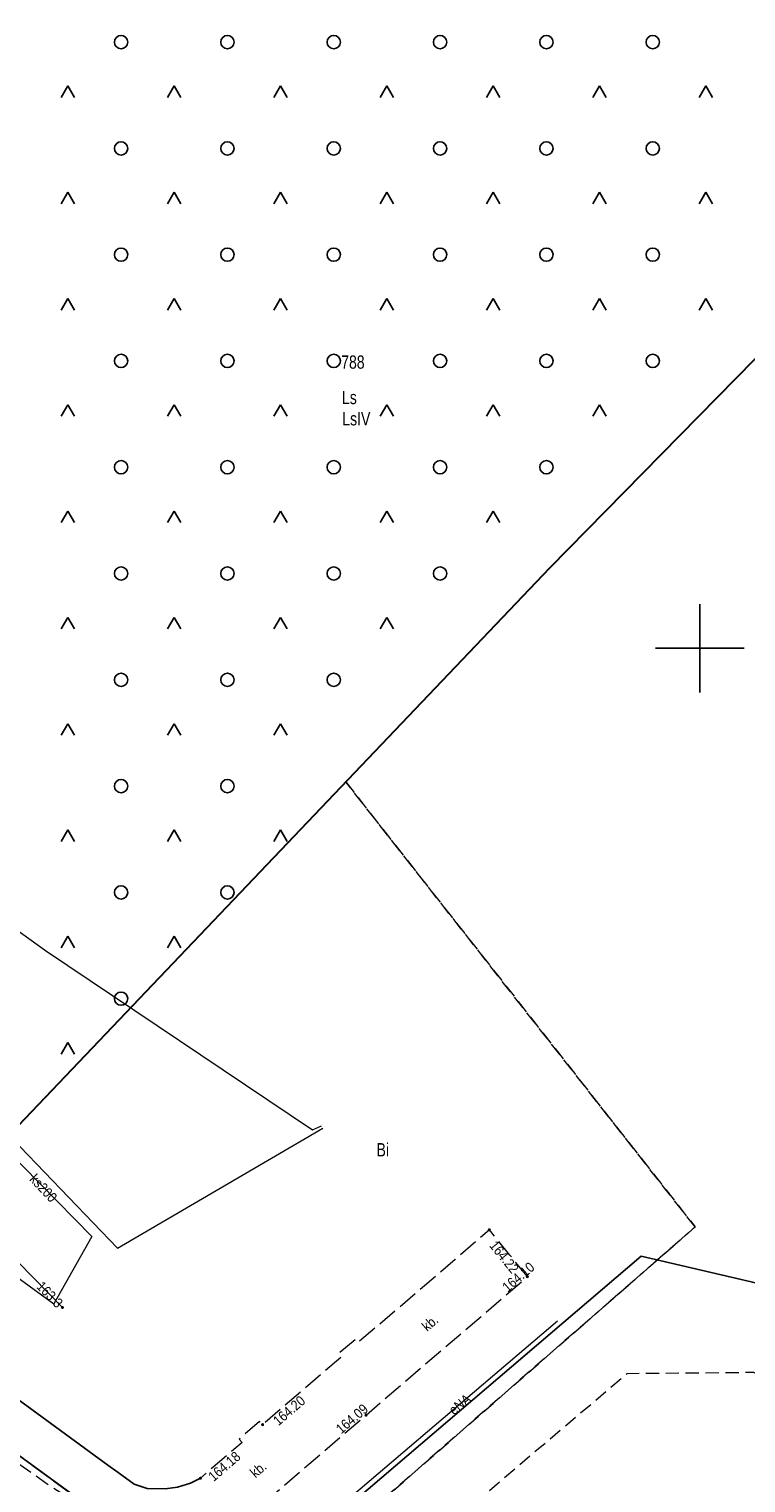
# Model space of a CAD drawing. Header units: metres. Extents: x 5548743 to 5556416, y 5707500 to 5714000.
# Tile 130 of 203: x 5554624 to 5554705, y 5709806 to 5709970. Entities that reach past the tile are written whole.
import ezdxf
from ezdxf.enums import TextEntityAlignment as Align

# ---------------------------------------------------------------- set-up
doc = ezdxf.new("R2010")
doc.units = ezdxf.units.M
doc.header["$MEASUREMENT"] = 0
for name, pattern in [('1.5_0.75', [2.25, 1.5, -0.75]), ('2.25_0.75', [3, 2.25, -0.75]), ('219-1000', [0])]:
    doc.linetypes.add(name, pattern=pattern)
doc.layers.get('0').update_dxf_attribs({"color": 2, "linetype": 'CONTINUOUS', "lineweight": 5})
for name, color, linetype in [('209-oznaczenie konturu klasyfikacyjnego', 7, 'CONTINUOUS'), ('210-oznaczenie konturu użytku gruntowego', 7, 'CONTINUOUS'), ('211-numer działki ewidencyjnej', 7, 'CONTINUOUS'), ('217-kontur klasyfikacyjny', 7, 'CONTINUOUS'), ('218-kontur użytku gruntowego', 7, 'CONTINUOUS'), ('219-działka ewidencyjna', 7, 'CONTINUOUS'), ('krawężnik', 7, 'CONTINUOUS'), ('obszar utwardzony', 7, 'CONTINUOUS'), ('obszar utwardzony-Atr17', 7, 'CONTINUOUS'), ('ogrodzenie trwałe', 7, 'CONTINUOUS'), ('pikieta sztuczna', 7, 'CONTINUOUS'), ('pikieta sztuczna-Atr2', 7, 'CONTINUOUS'), ('plac sportowy', 7, 'CONTINUOUS'), ('przewód elektroenergetyczny podziemny', 7, 'CONTINUOUS'), ('przewód elektroenergetyczny podziemny-Atr1', 7, 'CONTINUOUS'), ('przewód kanalizacyjny', 7, 'CONTINUOUS'), ('przewód kanalizacyjny-Atr1', 7, 'CONTINUOUS'), ('przewód wodociągowy', 7, 'CONTINUOUS'), ('rzedna', 7, 'CONTINUOUS'), ('rzedna-Atr2', 7, 'CONTINUOUS'), ('teren zalesiony', 7, 'CONTINUOUS'), ('trawnik', 7, 'CONTINUOUS'), ('Wstawianie ramki sekcyjnej z opisem', 7, 'CONTINUOUS')]:
    doc.layers.add(name, color=color, linetype=linetype)
doc.styles.get("Standard").update_dxf_attribs({"font": 'Working1250', "width": 0.75})
doc.linetypes.add('902-1000', pattern='A,5,0,[1,ksztalty.shx,S=1,R=0,X=0,Y=0],5', length=10)

# ---------------------------------------------------------------- blocks, each defined once
blk = doc.blocks.new('OTZK3')
at = {"color": 0, "linetype": 'Continuous'}
for p, q in [((-0.75, -0.433), (0, 0.866)), ((0, 0.866), (0.75, -0.433))]:
    blk.add_line(p, q, dxfattribs=at)
blk = doc.blocks.new('OTZK1')
at = {"color": 0, "linetype": 'Continuous'}
blk.add_circle((0, 0), 0.75, dxfattribs=at)
blk = doc.blocks.new('PW01')
at = {"linetype": 'Continuous', "lineweight": 13}
h = blk.add_hatch(color=0, dxfattribs=at)
edge = h.paths.add_edge_path()
edge.add_arc((0, 0), 0.18, 0, 360)
blk = doc.blocks.new('RAMKA1000K')
at = {"color": 0}
for p, q in [((300, 395), (300, 405)), ((295, 400), (305, 400))]:
    blk.add_line(p, q, dxfattribs=at)

msp = doc.modelspace()

# ---------------------------------------------------------------- linework, layer by layer
at = {"layer": '217-kontur klasyfikacyjny', "color": 3, "linetype": '1.5_0.75', "lineweight": 18, "flags": 128}
for points in [[(5554683.05, 5709909.04), (5554737.72, 5709964.73)], [(5554660.06, 5709884.91), (5554683.05, 5709909.04)], [(5554603.31, 5709825.34), (5554660.06, 5709884.91)]]:
    msp.add_lwpolyline(points, dxfattribs=at)
at = {"layer": '218-kontur użytku gruntowego', "color": 70, "linetype": '1.5_0.75', "lineweight": 18, "flags": 128}
for points in [[(5554683.05, 5709909.04), (5554737.72, 5709964.73)], [(5554737.72, 5709964.73), (5554683.05, 5709909.04)], [(5554660.06, 5709884.91), (5554683.05, 5709909.04)], [(5554683.05, 5709909.04), (5554660.06, 5709884.91)], [(5554603.31, 5709825.34), (5554660.06, 5709884.91)], [(5554660.06, 5709884.91), (5554603.31, 5709825.34)], [(5554699.48, 5709834.67), (5554660.06, 5709884.91)], [(5554660.06, 5709884.91), (5554699.48, 5709834.67)], [(5554599.35, 5709747.18), (5554699.48, 5709834.67)], [(5554699.48, 5709834.67), (5554599.35, 5709747.18)]]:
    msp.add_lwpolyline(points, dxfattribs=at)
at = {"layer": '219-działka ewidencyjna', "color": 94, "linetype": '219-1000', "lineweight": 30, "flags": 128}
for points in [[(5554737.72, 5709964.73), (5554683.05, 5709909.04)], [(5554683.05, 5709909.04), (5554603.31, 5709825.34)]]:
    msp.add_lwpolyline(points, dxfattribs=at)
at = {"layer": 'krawężnik', "color": 252, "linetype": 'Continuous', "lineweight": 25, "flags": 128}
for points in [[(5554609.43, 5709826.39), (5554611.42, 5709823.64), (5554620.37, 5709817.14), (5554633.2, 5709807.78), (5554634.36, 5709806.93), (5554636.18, 5709805.62), (5554637.66, 5709805.14), (5554639.68, 5709805.09), (5554641.08, 5709805.29), (5554642.52, 5709805.73), (5554643.65, 5709806.3)], [(5554602.84, 5709823.7), (5554617.37, 5709813.1), (5554630.32, 5709803.66), (5554638.7, 5709797.55)]]:
    msp.add_lwpolyline(points, dxfattribs=at)
at = {"layer": 'obszar utwardzony', "color": 252, "linetype": '2.25_0.75', "lineweight": 18, "flags": 128}
msp.add_lwpolyline([(5554602.84, 5709823.7), (5554617.37, 5709813.1), (5554630.32, 5709803.66), (5554638.7, 5709797.55), (5554624.26, 5709785.19), (5554602.58, 5709766.65), (5554604.65, 5709764.08), (5554622.86, 5709779.66), (5554641.48, 5709795.55), (5554645.31, 5709798.82), (5554662.34, 5709813.42), (5554680.55, 5709829.06), (5554678.57, 5709831.5), (5554676.26, 5709834.35), (5554672.4, 5709830.98), (5554661.52, 5709821.68), (5554661.21, 5709822.04), (5554659.28, 5709820.38), (5554659.58, 5709820.01), (5554650.67, 5709812.35), (5554650.32, 5709812.7), (5554648.01, 5709810.71), (5554648.35, 5709810.35), (5554645.1, 5709807.55), (5554643.65, 5709806.3), (5554642.52, 5709805.73), (5554641.08, 5709805.29), (5554639.68, 5709805.09), (5554637.66, 5709805.14), (5554636.18, 5709805.62), (5554634.36, 5709806.93), (5554633.2, 5709807.78), (5554620.37, 5709817.14), (5554611.42, 5709823.64), (5554609.43, 5709826.39), (5554609.31, 5709826.26), (5554606.98, 5709828.41)], close=True, dxfattribs=at)
at = {"layer": 'ogrodzenie trwałe', "color": 252, "linetype": '902-1000', "lineweight": 25, "flags": 128}
msp.add_lwpolyline([(5554645.47, 5709790.44), (5554605.08, 5709756.04), (5554607.83, 5709727.52), (5554614.72, 5709704.47), (5554657.16, 5709685.09), (5554666.15, 5709692.86), (5554667.36, 5709693.93), (5554741.68, 5709757.57), (5554754.49, 5709768.76), (5554738.75, 5709806.36), (5554716.61, 5709825.94), (5554693.4, 5709831.36), (5554649.5, 5709793.9)], dxfattribs=at)
at = {"layer": 'plac sportowy', "color": 252, "linetype": '1.5_0.75', "lineweight": 18, "flags": 128}
msp.add_lwpolyline([(5554614.82, 5709752.71), (5554613.63, 5709730.82), (5554622.25, 5709710.7), (5554642.64, 5709698.98), (5554660.78, 5709697.25), (5554737.62, 5709762.73), (5554740.48, 5709781.28), (5554731.38, 5709805.2), (5554706.11, 5709818.23), (5554691.81, 5709818.1)], close=True, dxfattribs=at)
at = {"layer": 'przewód elektroenergetyczny podziemny', "color": 1, "linetype": 'Continuous', "lineweight": 18, "flags": 128}
for points in [[(5554616.47, 5709837.45), (5554628.08, 5709825.58)], [(5554609.01, 5709760.29), (5554683.96, 5709824.06)]]:
    msp.add_lwpolyline(points, dxfattribs=at)
at = {"layer": 'przewód kanalizacyjny', "color": 34, "linetype": 'Continuous', "lineweight": 18, "flags": 128}
for points in [[(5554598.26, 5709847.02), (5554619.69, 5709845.47), (5554631.39, 5709833.59), (5554627.1, 5709825.98)], [(5554598.26, 5709847.02), (5554627.1, 5709825.98)]]:
    msp.add_lwpolyline(points, dxfattribs=at)
at = {"layer": 'przewód wodociągowy', "color": 5, "linetype": 'Continuous', "lineweight": 18, "flags": 128}
for points in [[(5554558.15, 5709920.08), (5554581.9, 5709897.92), (5554597.11, 5709885.74), (5554608.91, 5709878.31), (5554626.16, 5709865.88), (5554656.3, 5709845.62), (5554657.33, 5709846.08)], [(5554597.44, 5709875.31), (5554598.8, 5709847.2), (5554620.54, 5709846.57), (5554634.3, 5709832.26), (5554657.48, 5709845.82)]]:
    msp.add_lwpolyline(points, dxfattribs=at)
at = {"layer": 'teren zalesiony', "color": 3, "linetype": '1.5_0.75', "lineweight": 18, "flags": 128}
msp.add_lwpolyline([(5554646.75, 5710030.96), (5554631.41, 5709999.4), (5554620.1, 5709973.26), (5554589.33, 5709934.72), (5554587.61, 5709933.44), (5554594.16, 5709899.87), (5554597.18, 5709880.66), (5554600.75, 5709853.66), (5554601.87, 5709841.6), (5554600.83, 5709833.67), (5554609.41, 5709831.74), (5554683.05, 5709909.04), (5554737.72, 5709964.73), (5554740.25, 5709965.53), (5554754.31, 5709951.55), (5554731.46, 5709929.71), (5554732.93, 5709928.29), (5554785.88, 5709876.97), (5554835.36, 5709826.01), (5554655.72, 5709669.02), (5554652.25, 5709666.2), (5554645.33, 5709660.68), (5554643.49, 5709659.37), (5554641.5, 5709658.27), (5554640.83, 5709653.15), (5554658.56, 5709655.45), (5554667.79, 5709656.98), (5554668.62, 5709656.71), (5554673.6, 5709657.35), (5554676.27, 5709657.16), (5554679.4, 5709656.46), (5554682.71, 5709655.25), (5554691.01, 5709651.36), (5554698.35, 5709647.53), (5554702.25, 5709646.33), (5554879.17, 5709626.54), (5555002.58, 5709615.56), (5555004.95, 5709615.36), (5555014.54, 5709672.97), (5555015.93, 5709687.57), (5555019.02, 5709718.19), (5555025.07, 5709756.22), (5555029.3, 5709783.51), (5555033.45, 5709819.83), (5554959.16, 5709842.11), (5554961.26, 5709844.93), (5554958.49, 5709850.61), (5554879.57, 5709892.41), (5554851.98, 5709938.98), (5554810.26, 5709976.36), (5554791.37, 5709993.77), (5554762.17, 5710013.83), (5554727.95, 5710042.33), (5554720.52, 5710048.63), (5554699.74, 5710063.47), (5554690.15, 5710068.69), (5554665.63, 5710032.12)], close=True, dxfattribs=at)
at = {"layer": 'trawnik', "color": 252, "linetype": '1.5_0.75', "lineweight": 18, "flags": 128}
msp.add_lwpolyline([(5554626.36, 5709805.65), (5554625.06, 5709806.57), (5554616.42, 5709812.59), (5554607.58, 5709801.22), (5554595.26, 5709808.68), (5554594.71, 5709792.56), (5554596.69, 5709792.58), (5554596.64, 5709789.98), (5554594.65, 5709789.98), (5554593.56, 5709777.77), (5554593.61, 5709775.54), (5554593.97, 5709773.19), (5554596.3, 5709761.93), (5554602.58, 5709766.65), (5554624.26, 5709785.19), (5554638.7, 5709797.55)], close=True, dxfattribs=at)

# ---------------------------------------------------------------- block references
at = {"layer": 'pikieta sztuczna', "color": 252, "linetype": 'Continuous', "lineweight": 13}
for p in [(5554676.26, 5709834.35), (5554680.55, 5709829.06), (5554662.34, 5709813.42), (5554650.67, 5709812.35), (5554643.65, 5709806.3)]:
    msp.add_blockref('PW01', p, dxfattribs=at)
at = {"layer": 'rzedna', "color": 1, "linetype": 'Continuous', "lineweight": 18}
msp.add_blockref('PW01', (5554628.08, 5709825.58), dxfattribs=at)
at = {"layer": 'teren zalesiony', "color": 3, "linetype": 'Continuous', "lineweight": 18}
for name, p in [('OTZK1', (5554634.696, 5709968.446)), ('OTZK1', (5554646.696, 5709968.446)), ('OTZK1', (5554658.696, 5709968.446)), ('OTZK1', (5554670.696, 5709968.446)), ('OTZK1', (5554682.696, 5709968.446)), ('OTZK1', (5554694.696, 5709968.446)), ('OTZK3', (5554628.696, 5709962.626)), ('OTZK3', (5554640.696, 5709962.626)), ('OTZK3', (5554652.696, 5709962.626)), ('OTZK3', (5554664.696, 5709962.626)), ('OTZK3', (5554676.696, 5709962.626)), ('OTZK3', (5554688.696, 5709962.626)), ('OTZK3', (5554700.696, 5709962.626)), ('OTZK1', (5554634.696, 5709956.446)), ('OTZK1', (5554646.696, 5709956.446)), ('OTZK1', (5554658.696, 5709956.446)), ('OTZK1', (5554670.696, 5709956.446)), ('OTZK1', (5554682.696, 5709956.446)), ('OTZK1', (5554694.696, 5709956.446)), ('OTZK3', (5554628.696, 5709950.626)), ('OTZK3', (5554640.696, 5709950.626)), ('OTZK3', (5554652.696, 5709950.626)), ('OTZK3', (5554664.696, 5709950.626)), ('OTZK3', (5554676.696, 5709950.626)), ('OTZK3', (5554688.696, 5709950.626)), ('OTZK3', (5554700.696, 5709950.626)), ('OTZK1', (5554634.696, 5709944.446)), ('OTZK1', (5554646.696, 5709944.446)), ('OTZK1', (5554658.696, 5709944.446)), ('OTZK1', (5554670.696, 5709944.446)), ('OTZK1', (5554682.696, 5709944.446)), ('OTZK1', (5554694.696, 5709944.446)), ('OTZK3', (5554628.696, 5709938.626)), ('OTZK3', (5554640.696, 5709938.626)), ('OTZK3', (5554652.696, 5709938.626)), ('OTZK3', (5554664.696, 5709938.626)), ('OTZK3', (5554676.696, 5709938.626)), ('OTZK3', (5554688.696, 5709938.626)), ('OTZK3', (5554700.696, 5709938.626)), ('OTZK1', (5554634.696, 5709932.446)), ('OTZK1', (5554646.696, 5709932.446)), ('OTZK1', (5554658.696, 5709932.446)), ('OTZK1', (5554670.696, 5709932.446)), ('OTZK1', (5554682.696, 5709932.446)), ('OTZK1', (5554694.696, 5709932.446)), ('OTZK3', (5554628.696, 5709926.626)), ('OTZK3', (5554640.696, 5709926.626)), ('OTZK3', (5554652.696, 5709926.626)), ('OTZK3', (5554664.696, 5709926.626)), ('OTZK3', (5554676.696, 5709926.626)), ('OTZK3', (5554688.696, 5709926.626)), ('OTZK1', (5554634.696, 5709920.446)), ('OTZK1', (5554646.696, 5709920.446)), ('OTZK1', (5554658.696, 5709920.446)), ('OTZK1', (5554670.696, 5709920.446)), ('OTZK1', (5554682.696, 5709920.446)), ('OTZK3', (5554628.696, 5709914.626)), ('OTZK3', (5554640.696, 5709914.626)), ('OTZK3', (5554652.696, 5709914.626)), ('OTZK3', (5554664.696, 5709914.626)), ('OTZK3', (5554676.696, 5709914.626)), ('OTZK1', (5554634.696, 5709908.446)), ('OTZK1', (5554646.696, 5709908.446)), ('OTZK1', (5554658.696, 5709908.446)), ('OTZK1', (5554670.696, 5709908.446)), ('OTZK3', (5554628.696, 5709902.626)), ('OTZK3', (5554640.696, 5709902.626)), ('OTZK3', (5554652.696, 5709902.626)), ('OTZK3', (5554664.696, 5709902.626)), ('OTZK1', (5554634.696, 5709896.446)), ('OTZK1', (5554646.696, 5709896.446)), ('OTZK1', (5554658.696, 5709896.446)), ('OTZK3', (5554628.696, 5709890.626)), ('OTZK3', (5554640.696, 5709890.626)), ('OTZK3', (5554652.696, 5709890.626)), ('OTZK1', (5554634.696, 5709884.446)), ('OTZK1', (5554646.696, 5709884.446)), ('OTZK3', (5554628.696, 5709878.626)), ('OTZK3', (5554640.696, 5709878.626)), ('OTZK3', (5554652.696, 5709878.626)), ('OTZK1', (5554634.696, 5709872.446)), ('OTZK1', (5554646.696, 5709872.446)), ('OTZK3', (5554628.696, 5709866.626)), ('OTZK3', (5554640.696, 5709866.626)), ('OTZK1', (5554634.696, 5709860.446)), ('OTZK3', (5554628.696, 5709854.626))]:
    msp.add_blockref(name, p, dxfattribs=at)
at = {"layer": 'Wstawianie ramki sekcyjnej z opisem', "color": 8, "linetype": 'Continuous', "lineweight": 5}
msp.add_blockref('RAMKA1000K', (5554400, 5709500), dxfattribs=at)
msp.add_blockref('RAMKA1000K', (5554400, 5709500), dxfattribs=at)
msp.add_blockref('RAMKA1000K', (5554400, 5709500), dxfattribs=at)
msp.add_blockref('RAMKA1000K', (5554400, 5709500), dxfattribs=at)

# ---------------------------------------------------------------- texts
at = {"layer": '209-oznaczenie konturu klasyfikacyjnego', "color": 70, "linetype": 'Continuous', "lineweight": 18, "width": 0.79}
msp.add_text('LsIV', height=1.5, dxfattribs=at).set_placement((5554659.66, 5709926.67), align=Align.TOP_LEFT)
at = {"layer": '210-oznaczenie konturu użytku gruntowego', "color": 70, "linetype": 'Continuous', "lineweight": 18, "width": 0.79}
for s, p in [('Ls', (5554659.63, 5709927.57)), ('Bi', (5554663.53, 5709842.64))]:
    msp.add_text(s, height=1.5, dxfattribs=at).set_placement(p)
at = {"layer": '211-numer działki ewidencyjnej', "color": 94, "linetype": 'Continuous', "lineweight": 30, "width": 0.79}
msp.add_text('788', height=1.5, dxfattribs=at).set_placement((5554659.54, 5709931.57))
at = {"layer": 'obszar utwardzony-Atr17', "color": 252, "width": 0.9}
for rotation, p in [(40.658, (5554668.88, 5709823.24)), (40.607, (5554649.5, 5709806.71))]:
    msp.add_text('kb.', height=1.125, rotation=rotation, dxfattribs=at).set_placement(p, align=Align.MIDDLE_LEFT)
at = {"layer": 'pikieta sztuczna-Atr2', "color": 252, "width": 0.9}
for s, rotation, p in [('164.22', 309.025, (5554676.63, 5709832.89)), ('164.10', 40.658, (5554677.96, 5709827.67)), ('164.20', 40.686, (5554652.09, 5709812.59)), ('164.09', 40.607, (5554659.18, 5709811.67)), ('164.18', 40.763, (5554644.78, 5709806.29))]:
    msp.add_text(s, height=1.125, rotation=rotation, dxfattribs=at).set_placement(p, align=Align.MIDDLE_LEFT)
at = {"layer": 'przewód elektroenergetyczny podziemny-Atr1', "color": 1, "width": 0.9}
msp.add_text('eNA', height=1.125, rotation=39.08, dxfattribs=at).set_placement((5554671.91, 5709813.81), align=Align.MIDDLE_LEFT)
at = {"layer": 'przewód kanalizacyjny-Atr1', "color": 34, "width": 0.9}
msp.add_text('ks200', height=1.125, rotation=313.274, dxfattribs=at).set_placement((5554624.7, 5709840.37), align=Align.MIDDLE_LEFT)
at = {"layer": 'rzedna-Atr2', "color": 1, "width": 0.9}
msp.add_text('163.3', height=1.125, rotation=314.365, dxfattribs=at).set_placement((5554625.47, 5709828.25), align=Align.MIDDLE_LEFT)

doc.saveas('drawing.dxf')
